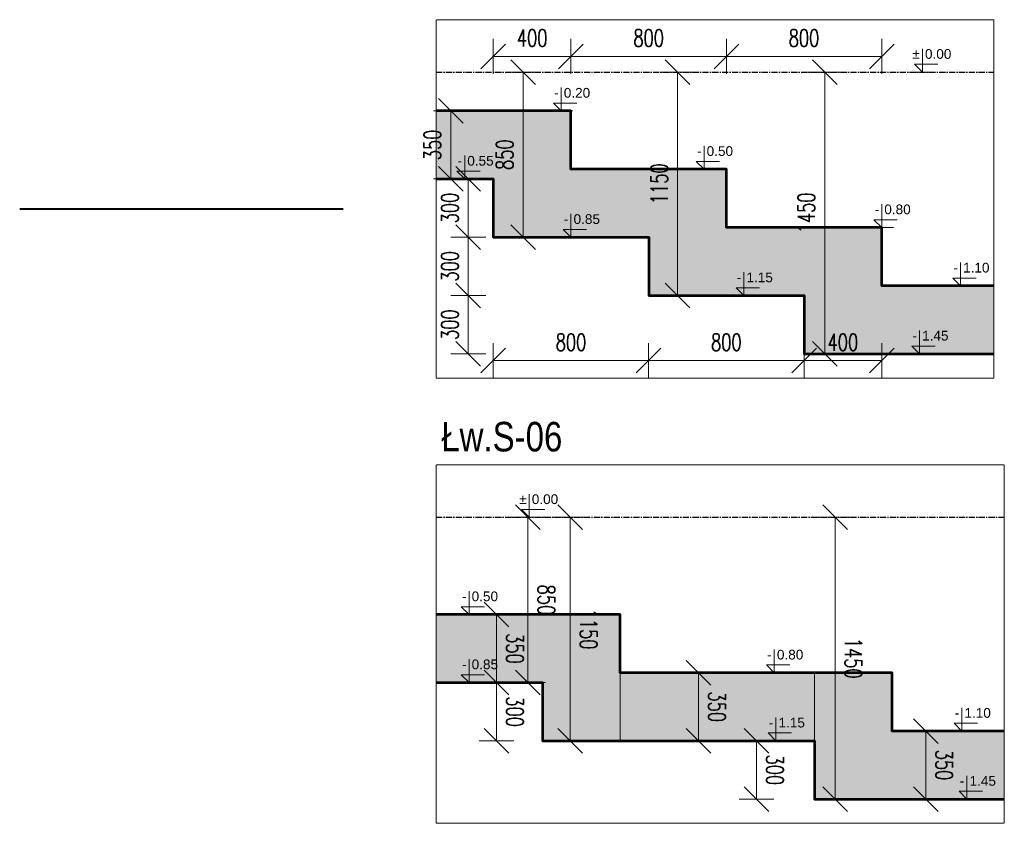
# Model space of a CAD drawing. Extents: x 40861 to 114399, y -71497 to -5875.
# Tile 4 of 45: x 46321 to 51391, y -28334 to -24197. Entities that reach past the tile are written whole.
import ezdxf
from ezdxf.enums import TextEntityAlignment as Align

# ---------------------------------------------------------------- set-up
doc = ezdxf.new("R2010")
doc.units = 0
doc.header["$LTSCALE"] = 10
doc.header["$MEASUREMENT"] = 0
doc.linetypes.add('CENTER', pattern=[50.8, 31.75, -6.35, 6.35, -6.35])
doc.linetypes.add('HIDDEN', pattern=[0.375, 0.25, -0.125])
doc.layers.add('AutoCAD_Structural_Detailing_symbole graficzne', color=7, linetype='Continuous')
for name, color, linetype, lineweight in [('P-Linia1', 3, 'Continuous', 40), ('P-Linia1a', 142, 'Continuous', 53), ('P-Opis', 1, 'Continuous', 18), ('P-Opis fundamenty', 193, 'Continuous', 9), ('P-Przerywana', 13, 'HIDDEN', 9), ('P-Wymiar', 254, 'Continuous', 9)]:
    doc.layers.add(name, color=color, linetype=linetype, lineweight=lineweight)
doc.styles.add('_Fd Opis', font='arial.ttf', dxfattribs={"width": 0.8})
doc.styles.add('ROMANS', font='romans.shx', dxfattribs={"width": 0.7})
doc.styles.add('style1', font='arial.ttf')
doc.dimstyles.new('A50', dxfattribs={"dimscale": 50, "dimtxt": 1.75, "dimasz": 0.1, "dimexe": 0, "dimexo": 0, "dimgap": 1, "dimtad": 1, "dimdec": 4, "dimrnd": 0.1, "dimdsep": 46, "dimtxsty": 'ROMANS', "dimblk": '[[[[[[[[', "dimcen": 2, "dimdle": 2, "dimse1": 1, "dimse2": 1, "dimclrd": 256, "dimclrt": 1, "dimadec": 0, "dimazin": 0, "dimtfac": 1, "dimtdec": 4, "dimtix": 1, "dimtmove": 2, "dimatfit": 3, "dimldrblk": '[[[[[[[[', "dimfxl": 1, "dimtvp": 0.6, "dimtolj": 1, "dimlwd": -1, "dimarcsym": 0})

# ---------------------------------------------------------------- blocks, each defined once
blk = doc.blocks.new('[[[[[[[[')
at = {"layer": 'P-Wymiar'}
for p, q in [((-12.7, -12.7), (12.7, 12.7)), ((0, 18), (0, -18)), ((0, 0), (-4.6, 0))]:
    blk.add_line(p, q, dxfattribs=at)
blk = doc.blocks.new('*D154')
at = {"layer": 'Defpoints', "color": 0, "lineweight": 30, "transparency": 16777216}
for p in [(572.4, 456.7), (679.1, 456.7), (572.4, -993.3)]:
    blk.add_point(p, dxfattribs=at)
at = {"layer": 'P-Opis', "transparency": 16777216}
blk.add_line((679.1, -988.3), (679.1, 451.7), dxfattribs=at)
at = {"layer": 'P-Opis', "transparency": 16777216, "xscale": 5, "yscale": 5, "zscale": 5}
for p, rotation in [((679.1, 456.7), 90), ((679.1, -993.3), 270)]:
    blk.add_blockref('[[[[[[[[', p, dxfattribs=dict(at, rotation=rotation))
at = {"layer": 'P-Opis', "color": 1, "transparency": 16777216, "insert": (584.4, -268.3), "char_height": 87.5, "attachment_point": 5, "rotation": 90, "style": 'ROMANS'}
blk.add_mtext('\\A1;1450', dxfattribs=at)
blk = doc.blocks.new('*D155')
at = {"layer": 'Defpoints', "color": 0, "lineweight": 30, "transparency": 16777216}
for p in [(-78.4, 456.7), (-71.1, 456.7), (-71.1, -693.3)]:
    blk.add_point(p, dxfattribs=at)
at = {"layer": 'P-Opis', "transparency": 16777216}
blk.add_line((-78.4, -688.3), (-78.4, 451.7), dxfattribs=at)
at = {"layer": 'P-Opis', "transparency": 16777216, "xscale": 5, "yscale": 5, "zscale": 5}
for p, rotation in [((-78.4, 456.7), 90), ((-78.4, -693.3), 270)]:
    blk.add_blockref('[[[[[[[[', p, dxfattribs=dict(at, rotation=rotation))
at = {"layer": 'P-Opis', "color": 1, "transparency": 16777216, "insert": (-173.1, -118.3), "char_height": 87.5, "attachment_point": 5, "rotation": 90, "style": 'ROMANS'}
blk.add_mtext('\\A1;1150', dxfattribs=at)
blk = doc.blocks.new('*D156')
at = {"layer": 'Defpoints', "color": 0, "lineweight": 30, "transparency": 16777216}
for p in [(-874, 456.7), (-865.5, 456.7), (-865.5, -393.3)]:
    blk.add_point(p, dxfattribs=at)
at = {"layer": 'P-Opis', "transparency": 16777216}
blk.add_line((-874, -388.3), (-874, 451.7), dxfattribs=at)
at = {"layer": 'P-Opis', "transparency": 16777216, "xscale": 5, "yscale": 5, "zscale": 5}
for p, rotation in [((-874, 456.7), 90), ((-874, -393.3), 270)]:
    blk.add_blockref('[[[[[[[[', p, dxfattribs=dict(at, rotation=rotation))
at = {"layer": 'P-Opis', "color": 1, "transparency": 16777216, "insert": (-968.7, 31.7), "char_height": 87.5, "attachment_point": 5, "rotation": 90, "style": 'ROMANS'}
blk.add_mtext('\\A1;850', dxfattribs=at)
blk = doc.blocks.new('*D157')
at = {"layer": 'Defpoints', "color": 0, "lineweight": 30, "transparency": 16777216}
for p in [(-1027.6, -393.3), (-227.6, -393.3), (-227.6, -1028.7)]:
    blk.add_point(p, dxfattribs=at)
at = {"layer": 'P-Opis', "transparency": 16777216}
blk.add_line((-1022.6, -1028.7), (-232.6, -1028.7), dxfattribs=at)
at = {"layer": 'P-Opis', "transparency": 16777216, "xscale": 5, "yscale": 5, "zscale": 5, "rotation": 180}
blk.add_blockref('[[[[[[[[', (-1027.6, -1028.7), dxfattribs=at)
at = {"layer": 'P-Opis', "transparency": 16777216, "xscale": 5, "yscale": 5, "zscale": 5}
blk.add_blockref('[[[[[[[[', (-227.6, -1028.7), dxfattribs=at)
at = {"layer": 'P-Opis', "color": 1, "transparency": 16777216, "insert": (-627.6, -934), "char_height": 87.5, "attachment_point": 5, "style": 'ROMANS'}
blk.add_mtext('\\A1;800', dxfattribs=at)
blk = doc.blocks.new('*D158')
at = {"layer": 'Defpoints', "color": 0, "lineweight": 30, "transparency": 16777216}
for p in [(-227.6, -393.3), (572.4, -1028.7), (572.4, -1028.7)]:
    blk.add_point(p, dxfattribs=at)
at = {"layer": 'P-Opis', "transparency": 16777216}
blk.add_line((-222.6, -1028.7), (567.4, -1028.7), dxfattribs=at)
at = {"layer": 'P-Opis', "transparency": 16777216, "xscale": 5, "yscale": 5, "zscale": 5, "rotation": 180}
blk.add_blockref('[[[[[[[[', (-227.6, -1028.7), dxfattribs=at)
at = {"layer": 'P-Opis', "transparency": 16777216, "xscale": 5, "yscale": 5, "zscale": 5}
blk.add_blockref('[[[[[[[[', (572.4, -1028.7), dxfattribs=at)
at = {"layer": 'P-Opis', "color": 1, "transparency": 16777216, "insert": (172.4, -934), "char_height": 87.5, "attachment_point": 5, "style": 'ROMANS'}
blk.add_mtext('\\A1;800', dxfattribs=at)
blk = doc.blocks.new('*D159')
at = {"layer": 'Defpoints', "color": 0, "lineweight": 30, "transparency": 16777216}
for p in [(972.4, -643.3), (572.4, -1028.7), (972.4, -1028.7)]:
    blk.add_point(p, dxfattribs=at)
at = {"layer": 'P-Opis', "transparency": 16777216}
blk.add_line((577.4, -1028.7), (967.4, -1028.7), dxfattribs=at)
at = {"layer": 'P-Opis', "transparency": 16777216, "xscale": 5, "yscale": 5, "zscale": 5, "rotation": 180}
blk.add_blockref('[[[[[[[[', (572.4, -1028.7), dxfattribs=at)
at = {"layer": 'P-Opis', "transparency": 16777216, "xscale": 5, "yscale": 5, "zscale": 5}
blk.add_blockref('[[[[[[[[', (972.4, -1028.7), dxfattribs=at)
at = {"layer": 'P-Opis', "color": 1, "transparency": 16777216, "insert": (772.4, -934), "char_height": 87.5, "attachment_point": 5, "style": 'ROMANS'}
blk.add_mtext('\\A1;400', dxfattribs=at)
blk = doc.blocks.new('*D160')
at = {"layer": 'Defpoints', "color": 0, "lineweight": 30, "transparency": 16777216}
for p in [(-1156.7, -693.3), (572.4, -693.3), (572.4, -993.3)]:
    blk.add_point(p, dxfattribs=at)
at = {"layer": 'P-Opis', "transparency": 16777216}
blk.add_line((-1156.7, -988.3), (-1156.7, -698.3), dxfattribs=at)
at = {"layer": 'P-Opis', "transparency": 16777216, "xscale": 5, "yscale": 5, "zscale": 5}
for p, rotation in [((-1156.7, -693.3), 90), ((-1156.7, -993.3), 270)]:
    blk.add_blockref('[[[[[[[[', p, dxfattribs=dict(at, rotation=rotation))
at = {"layer": 'P-Opis', "color": 1, "transparency": 16777216, "insert": (-1251.4, -843.3), "char_height": 87.5, "attachment_point": 5, "rotation": 90, "style": 'ROMANS'}
blk.add_mtext('\\A1;300', dxfattribs=at)
blk = doc.blocks.new('*D161')
at = {"layer": 'Defpoints', "color": 0, "lineweight": 30, "transparency": 16777216}
for p in [(-1156.7, -393.3), (-227.6, -393.3), (572.4, -693.3)]:
    blk.add_point(p, dxfattribs=at)
at = {"layer": 'P-Opis', "transparency": 16777216}
blk.add_line((-1156.7, -688.3), (-1156.7, -398.3), dxfattribs=at)
at = {"layer": 'P-Opis', "transparency": 16777216, "xscale": 5, "yscale": 5, "zscale": 5}
for p, rotation in [((-1156.7, -393.3), 90), ((-1156.7, -693.3), 270)]:
    blk.add_blockref('[[[[[[[[', p, dxfattribs=dict(at, rotation=rotation))
at = {"layer": 'P-Opis', "color": 1, "transparency": 16777216, "insert": (-1251.4, -543.3), "char_height": 87.5, "attachment_point": 5, "rotation": 90, "style": 'ROMANS'}
blk.add_mtext('\\A1;300', dxfattribs=at)
blk = doc.blocks.new('*D162')
at = {"layer": 'Defpoints', "color": 0, "lineweight": 30, "transparency": 16777216}
for p in [(-1156.7, -93.3), (-1027.6, -93.3), (-227.6, -393.3)]:
    blk.add_point(p, dxfattribs=at)
at = {"layer": 'P-Opis', "transparency": 16777216}
blk.add_line((-1156.7, -388.3), (-1156.7, -98.3), dxfattribs=at)
at = {"layer": 'P-Opis', "transparency": 16777216, "xscale": 5, "yscale": 5, "zscale": 5}
for p, rotation in [((-1156.7, -93.3), 90), ((-1156.7, -393.3), 270)]:
    blk.add_blockref('[[[[[[[[', p, dxfattribs=dict(at, rotation=rotation))
at = {"layer": 'P-Opis', "color": 1, "transparency": 16777216, "insert": (-1251.4, -243.3), "char_height": 87.5, "attachment_point": 5, "rotation": 90, "style": 'ROMANS'}
blk.add_mtext('\\A1;300', dxfattribs=at)
blk = doc.blocks.new('*D163')
at = {"layer": 'Defpoints', "color": 0, "lineweight": 30, "transparency": 16777216}
for p in [(-1207, 256.7), (-1246.3, -93.3), (-1235, -93.3)]:
    blk.add_point(p, dxfattribs=at)
at = {"layer": 'P-Opis', "transparency": 16777216}
blk.add_line((-1246.3, 251.7), (-1246.3, -88.3), dxfattribs=at)
at = {"layer": 'P-Opis', "transparency": 16777216, "xscale": 5, "yscale": 5, "zscale": 5}
for p, rotation in [((-1246.3, 256.7), 90), ((-1246.3, -93.3), 270)]:
    blk.add_blockref('[[[[[[[[', p, dxfattribs=dict(at, rotation=rotation))
at = {"layer": 'P-Opis', "color": 1, "transparency": 16777216, "insert": (-1341, 81.7), "char_height": 87.5, "attachment_point": 5, "rotation": 90, "style": 'ROMANS'}
blk.add_mtext('\\A1;350', dxfattribs=at)
blk = doc.blocks.new('*D164')
at = {"layer": 'Defpoints', "color": 0, "lineweight": 30, "transparency": 16777216}
for p in [(172.4, 537.3), (-627.6, 106.7), (172.4, -43.3)]:
    blk.add_point(p, dxfattribs=at)
at = {"layer": 'P-Opis', "transparency": 16777216}
blk.add_line((-622.6, 537.3), (167.4, 537.3), dxfattribs=at)
at = {"layer": 'P-Opis', "transparency": 16777216, "xscale": 5, "yscale": 5, "zscale": 5, "rotation": 180}
blk.add_blockref('[[[[[[[[', (-627.6, 537.3), dxfattribs=at)
at = {"layer": 'P-Opis', "transparency": 16777216, "xscale": 5, "yscale": 5, "zscale": 5}
blk.add_blockref('[[[[[[[[', (172.4, 537.3), dxfattribs=at)
at = {"layer": 'P-Opis', "color": 1, "transparency": 16777216, "insert": (-227.6, 632), "char_height": 87.5, "attachment_point": 5, "style": 'ROMANS'}
blk.add_mtext('\\A1;800', dxfattribs=at)
blk = doc.blocks.new('*D165')
at = {"layer": 'Defpoints', "color": 0, "lineweight": 30, "transparency": 16777216}
for p in [(972.4, 537.3), (172.4, -43.3), (972.4, -493.3)]:
    blk.add_point(p, dxfattribs=at)
at = {"layer": 'P-Opis', "transparency": 16777216}
blk.add_line((177.4, 537.3), (967.4, 537.3), dxfattribs=at)
at = {"layer": 'P-Opis', "transparency": 16777216, "xscale": 5, "yscale": 5, "zscale": 5, "rotation": 180}
blk.add_blockref('[[[[[[[[', (172.4, 537.3), dxfattribs=at)
at = {"layer": 'P-Opis', "transparency": 16777216, "xscale": 5, "yscale": 5, "zscale": 5}
blk.add_blockref('[[[[[[[[', (972.4, 537.3), dxfattribs=at)
at = {"layer": 'P-Opis', "color": 1, "transparency": 16777216, "insert": (572.4, 632), "char_height": 87.5, "attachment_point": 5, "style": 'ROMANS'}
blk.add_mtext('\\A1;800', dxfattribs=at)
blk = doc.blocks.new('*D166')
at = {"layer": 'Defpoints', "color": 0, "lineweight": 30, "transparency": 16777216}
for p in [(-627.6, 537.3), (-627.6, 13.9), (-1027.6, -178.2)]:
    blk.add_point(p, dxfattribs=at)
at = {"layer": 'P-Opis', "transparency": 16777216}
blk.add_line((-1022.6, 537.3), (-632.6, 537.3), dxfattribs=at)
at = {"layer": 'P-Opis', "transparency": 16777216, "xscale": 5, "yscale": 5, "zscale": 5, "rotation": 180}
blk.add_blockref('[[[[[[[[', (-1027.6, 537.3), dxfattribs=at)
at = {"layer": 'P-Opis', "transparency": 16777216, "xscale": 5, "yscale": 5, "zscale": 5}
blk.add_blockref('[[[[[[[[', (-627.6, 537.3), dxfattribs=at)
at = {"layer": 'P-Opis', "color": 1, "transparency": 16777216, "insert": (-827.6, 632), "char_height": 87.5, "attachment_point": 5, "style": 'ROMANS'}
blk.add_mtext('\\A1;400', dxfattribs=at)
blk = doc.blocks.new('*D183')
at = {"layer": 'Defpoints', "color": 0, "lineweight": 30, "transparency": 16777216}
for p in [(406.5, 537.4), (513.1, 537.4), (406.5, -912.6)]:
    blk.add_point(p, dxfattribs=at)
at = {"layer": 'P-Opis', "transparency": 16777216}
blk.add_line((513.1, -907.6), (513.1, 532.4), dxfattribs=at)
at = {"layer": 'P-Opis', "transparency": 16777216, "xscale": 5, "yscale": 5, "zscale": 5}
for p, rotation in [((513.1, 537.4), 89.99999999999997), ((513.1, -912.6), 270)]:
    blk.add_blockref('[[[[[[[[', p, dxfattribs=dict(at, rotation=rotation))
at = {"layer": 'P-Opis', "color": 1, "transparency": 16777216, "insert": (607.8, -187.6), "char_height": 87.5, "attachment_point": 5, "rotation": 270, "style": 'ROMANS'}
blk.add_mtext('\\A1;1450', dxfattribs=at)
blk = doc.blocks.new('*D184')
at = {"layer": 'Defpoints', "color": 0, "lineweight": 30, "transparency": 16777216}
for p in [(-850.8, 537.4), (-843.4, 537.4), (-843.4, -612.6)]:
    blk.add_point(p, dxfattribs=at)
at = {"layer": 'P-Opis', "transparency": 16777216}
blk.add_line((-850.8, -607.6), (-850.8, 532.4), dxfattribs=at)
at = {"layer": 'P-Opis', "transparency": 16777216, "xscale": 5, "yscale": 5, "zscale": 5}
for p, rotation in [((-850.8, 537.4), 89.99999999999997), ((-850.8, -612.6), 270)]:
    blk.add_blockref('[[[[[[[[', p, dxfattribs=dict(at, rotation=rotation))
at = {"layer": 'P-Opis', "color": 1, "transparency": 16777216, "insert": (-756.1, -37.6), "char_height": 87.5, "attachment_point": 5, "rotation": 270, "style": 'ROMANS'}
blk.add_mtext('\\A1;1150', dxfattribs=at)
blk = doc.blocks.new('*D185')
at = {"layer": 'Defpoints', "color": 0, "lineweight": 30, "transparency": 16777216}
for p in [(-1068.2, 537.4), (-1059.7, 537.4), (-1059.7, -312.6)]:
    blk.add_point(p, dxfattribs=at)
at = {"layer": 'P-Opis', "transparency": 16777216}
blk.add_line((-1068.2, -307.6), (-1068.2, 532.4), dxfattribs=at)
at = {"layer": 'P-Opis', "transparency": 16777216, "xscale": 5, "yscale": 5, "zscale": 5}
for p, rotation in [((-1068.2, 537.4), 89.99999999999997), ((-1068.2, -312.6), 270)]:
    blk.add_blockref('[[[[[[[[', p, dxfattribs=dict(at, rotation=rotation))
at = {"layer": 'P-Opis', "color": 1, "transparency": 16777216, "insert": (-973.6, 112.4), "char_height": 87.5, "attachment_point": 5, "rotation": 270, "style": 'ROMANS'}
blk.add_mtext('\\A1;850', dxfattribs=at)
blk = doc.blocks.new('*D186')
at = {"layer": 'Defpoints', "color": 0, "lineweight": 30, "transparency": 16777216}
for p in [(108.4, -612.6), (110.4, -612.6), (110.4, -912.6)]:
    blk.add_point(p, dxfattribs=at)
at = {"layer": 'P-Opis', "transparency": 16777216}
blk.add_line((108.4, -907.6), (108.4, -617.6), dxfattribs=at)
at = {"layer": 'P-Opis', "transparency": 16777216, "xscale": 5, "yscale": 5, "zscale": 5}
for p, rotation in [((108.4, -612.6), 89.99999999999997), ((108.4, -912.6), 270)]:
    blk.add_blockref('[[[[[[[[', p, dxfattribs=dict(at, rotation=rotation))
at = {"layer": 'P-Opis', "color": 1, "transparency": 16777216, "insert": (203.1, -762.6), "char_height": 87.5, "attachment_point": 5, "rotation": 270, "style": 'ROMANS'}
blk.add_mtext('\\A1;300', dxfattribs=at)
blk = doc.blocks.new('*D187')
at = {"layer": 'Defpoints', "color": 0, "lineweight": 30, "transparency": 16777216}
for p in [(-1438.9, -312.6), (-1230.5, -312.6), (-920.3, -612.6)]:
    blk.add_point(p, dxfattribs=at)
at = {"layer": 'P-Opis', "transparency": 16777216}
blk.add_line((-1230.5, -607.6), (-1230.5, -317.6), dxfattribs=at)
at = {"layer": 'P-Opis', "transparency": 16777216, "xscale": 5, "yscale": 5, "zscale": 5}
for p, rotation in [((-1230.5, -312.6), 89.99999999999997), ((-1230.5, -612.6), 270)]:
    blk.add_blockref('[[[[[[[[', p, dxfattribs=dict(at, rotation=rotation))
at = {"layer": 'P-Opis', "color": 1, "transparency": 16777216, "insert": (-1135.8, -462.6), "char_height": 87.5, "attachment_point": 5, "rotation": 270, "style": 'ROMANS'}
blk.add_mtext('\\A1;300', dxfattribs=at)
blk = doc.blocks.new('*D188')
at = {"layer": 'Defpoints', "color": 0, "lineweight": 30, "transparency": 16777216}
for p in [(-1223.3, 37.4), (-1230.5, -312.6), (-1223.3, -312.6)]:
    blk.add_point(p, dxfattribs=at)
at = {"layer": 'P-Opis', "transparency": 16777216}
blk.add_line((-1230.5, 32.4), (-1230.5, -307.6), dxfattribs=at)
at = {"layer": 'P-Opis', "transparency": 16777216, "xscale": 5, "yscale": 5, "zscale": 5}
for p, rotation in [((-1230.5, 37.4), 89.99999999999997), ((-1230.5, -312.6), 270)]:
    blk.add_blockref('[[[[[[[[', p, dxfattribs=dict(at, rotation=rotation))
at = {"layer": 'P-Opis', "color": 1, "transparency": 16777216, "insert": (-1135.8, -137.6), "char_height": 87.5, "attachment_point": 5, "rotation": 270, "style": 'ROMANS'}
blk.add_mtext('\\A1;350', dxfattribs=at)
blk = doc.blocks.new('*D189')
at = {"layer": 'Defpoints', "color": 0, "lineweight": 30, "transparency": 16777216}
for p in [(-178.9, -262.6), (-189.7, -612.6), (-178.9, -612.6)]:
    blk.add_point(p, dxfattribs=at)
at = {"layer": 'P-Opis', "transparency": 16777216}
blk.add_line((-189.7, -267.6), (-189.7, -607.6), dxfattribs=at)
at = {"layer": 'P-Opis', "transparency": 16777216, "xscale": 5, "yscale": 5, "zscale": 5}
for p, rotation in [((-189.7, -262.6), 89.99999999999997), ((-189.7, -612.6), 270)]:
    blk.add_blockref('[[[[[[[[', p, dxfattribs=dict(at, rotation=rotation))
at = {"layer": 'P-Opis', "color": 1, "transparency": 16777216, "insert": (-95, -437.6), "char_height": 87.5, "attachment_point": 5, "rotation": 270, "style": 'ROMANS'}
blk.add_mtext('\\A1;350', dxfattribs=at)
blk = doc.blocks.new('*D190')
at = {"layer": 'Defpoints', "color": 0, "lineweight": 30, "transparency": 16777216}
for p in [(947.6, -562.6), (947.6, -912.6), (980.1, -912.6)]:
    blk.add_point(p, dxfattribs=at)
at = {"layer": 'P-Opis', "transparency": 16777216}
blk.add_line((980.1, -567.6), (980.1, -907.6), dxfattribs=at)
at = {"layer": 'P-Opis', "transparency": 16777216, "xscale": 5, "yscale": 5, "zscale": 5}
for p, rotation in [((980.1, -562.6), 89.99999999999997), ((980.1, -912.6), 270)]:
    blk.add_blockref('[[[[[[[[', p, dxfattribs=dict(at, rotation=rotation))
at = {"layer": 'P-Opis', "color": 1, "transparency": 16777216, "insert": (1074.8, -737.6), "char_height": 87.5, "attachment_point": 5, "rotation": 270, "style": 'ROMANS'}
blk.add_mtext('\\A1;350', dxfattribs=at)
blk = doc.blocks.new('A$C3C9C65D7')
at = {"layer": 'P-Linia1a', "transparency": 33554549}
h = blk.add_hatch(color=256, dxfattribs=at)
h.dxf.hatch_style = 1
h.paths.add_polyline_path([(1550.41999, -993.27995), (1550.41999, -643.27995), (972.44511, -643.27995), (972.44511, -343.27995), (172.44511, -343.27995), (172.44511, -43.27995), (-627.55489, -43.27995), (-627.55489, 256.72005), (-1322.43003, 256.72005), (-1322.43003, -93.27995), (-1027.55489, -93.27995), (-1027.55489, -393.27995), (-227.55489, -393.27995), (-227.55489, -693.27995), (572.44511, -693.27995), (572.44511, -993.27995)])
at = {"layer": 'AutoCAD_Structural_Detailing_symbole graficzne', "color": 1, "lineweight": 0}
for p, q in [((1181.95128, 456.72005), (1181.95128, 576.72005)), ((1241.95128, 456.72005), (1121.95128, 456.72005)), ((1261.95128, 496.72005), (1141.95128, 496.72005)), ((1141.95128, 496.72005), (1181.95128, 456.72005)), ((-677.9469, 256.72005), (-677.9469, 376.72005)), ((-617.9469, 256.72005), (-737.9469, 256.72005)), ((-597.9469, 296.72005), (-717.9469, 296.72005)), ((-717.9469, 296.72005), (-677.9469, 256.72005)), ((57.68362, -43.27995), (57.68362, 76.72005)), ((-1174.99246, -93.27995), (-1174.99246, 26.72005)), ((117.68362, -43.27995), (-2.31638, -43.27995)), ((137.68362, -3.27995), (17.68362, -3.27995)), ((17.68362, -3.27995), (57.68362, -43.27995)), ((-1114.99246, -93.27995), (-1234.99246, -93.27995)), ((-1094.99246, -53.27995), (-1214.99246, -53.27995)), ((-1214.99246, -53.27995), (-1174.99246, -93.27995)), ((972.44511, -343.27995), (972.44511, -223.27995)), ((-627.55489, -393.27995), (-627.55489, -273.27995)), ((1052.44511, -303.27995), (932.44511, -303.27995)), ((932.44511, -303.27995), (972.44511, -343.27995)), ((-547.55489, -353.27995), (-667.55489, -353.27995)), ((-667.55489, -353.27995), (-627.55489, -393.27995)), ((1032.44511, -343.27995), (912.44511, -343.27995)), ((-567.55489, -393.27995), (-687.55489, -393.27995)), ((1378.20065, -643.27995), (1378.20065, -523.27995)), ((262.69521, -693.27995), (262.69521, -573.27995)), ((1458.20065, -603.27995), (1338.20065, -603.27995)), ((1338.20065, -603.27995), (1378.20065, -643.27995)), ((342.69521, -653.27995), (222.69521, -653.27995)), ((222.69521, -653.27995), (262.69521, -693.27995)), ((1438.20065, -643.27995), (1318.20065, -643.27995)), ((322.69521, -693.27995), (202.69521, -693.27995)), ((1167.15903, -993.27995), (1167.15903, -873.27995)), ((1247.15903, -953.27995), (1127.15903, -953.27995)), ((1127.15903, -953.27995), (1167.15903, -993.27995)), ((1227.15903, -993.27995), (1107.15903, -993.27995))]:
    blk.add_line(p, q, dxfattribs=at)
at = {"layer": 'P-Linia1', "color": 1, "linetype": 'CENTER', "lineweight": 30, "ltscale": 0.1, "true_color": 0xf50000}
blk.add_lwpolyline([(-1322.43003, 456.72005), (1550.41999, 456.72005)], dxfattribs=at)
at = {"layer": 'P-Linia1a'}
for points in [[(1550.41999, -643.27995), (972.44511, -643.27995), (972.44511, -343.27995), (172.44511, -343.27995), (172.44511, -43.27995), (-627.55489, -43.27995), (-627.55489, 256.72005), (-1322.43003, 256.72005)], [(-1322.43003, -93.27995), (-1027.55489, -93.27995), (-1027.55489, -393.27995), (-227.55489, -393.27995), (-227.55489, -693.27995), (572.44511, -693.27995), (572.44511, -993.27995), (1550.41999, -993.27995)]]:
    blk.add_lwpolyline(points, dxfattribs=at)
at = {"layer": 'P-Przerywana'}
blk.add_lwpolyline([(1550.41999, -1118.15374), (1550.41999, 726.28695), (-1322.43003, 726.28695), (-1322.43003, -1118.15374)], close=True, dxfattribs=at)
at = {"layer": 'AutoCAD_Structural_Detailing_symbole graficzne', "color": 2, "style": 'style1'}
for s, p in [('±', (1168.61795, 510.05339)), ('-', (-691.28023, 310.05339)), ('-', (44.35029, 10.05339)), ('-', (-1188.32579, -39.94661)), ('-', (959.11178, -289.94661)), ('-', (-640.88822, -339.94661)), ('-', (1364.86732, -589.94661)), ('-', (249.36188, -639.94661)), ('-', (1153.8257, -939.94661))]:
    blk.add_text(s, height=50, dxfattribs=at).set_placement(p, align=Align.BOTTOM_RIGHT)
for s, p in [('0.00 ', (1195.28461, 510.05339)), ('0.20 ', (-664.61357, 310.05339)), ('0.50 ', (71.01695, 10.05339)), ('0.55 ', (-1161.65912, -39.94661)), ('0.80 ', (985.77845, -289.94661)), ('0.85 ', (-614.22155, -339.94661)), ('1.10 ', (1391.53398, -589.94661)), ('1.15 ', (276.02854, -639.94661)), ('1.45 ', (1180.49236, -939.94661))]:
    blk.add_text(s, height=50, dxfattribs=at).set_placement(p, align=Align.BOTTOM_LEFT)
at = {"layer": 'P-Opis', "color": 1}
for base, p1, p2, picture, middle in [((-627.55489, 537.31678), (-1027.55489, -178.23248), (-627.55489, 13.90152), '*D166', (-827.55489, 631.99191)), ((172.44511, 537.31678), (-627.55489, 106.72005), (172.44511, -43.27995), '*D164', (-227.55489, 631.99191)), ((972.44511, 537.31678), (172.44511, -43.27995), (972.44511, -493.27995), '*D165', (572.44511, 631.99191)), ((-227.55489, -1028.67007), (-1027.55489, -393.27995), (-227.55489, -393.27995), '*D157', (-627.55489, -933.99493)), ((572.44511, -1028.67007), (-227.55489, -393.27995), (572.44511, -1028.67007), '*D158', (172.44511, -933.99493)), ((972.44511, -1028.67007), (572.44511, -1028.67007), (972.44511, -643.27995), '*D159', (772.44511, -933.99493))]:
    dim = blk.add_linear_dim(base=base, p1=p1, p2=p2, dimstyle='A50', dxfattribs=at)
    dim.commit()
    dim.dimension.update_dxf_attribs({"geometry": picture, "text_midpoint": middle})
at = {"layer": 'P-Opis'}
for base, p1, p2, picture, middle in [((-874.04491, 456.72005), (-865.50983, -393.27995), (-865.50983, 456.72005), '*D156', (-968.72004, 31.72005)), ((-78.44937, 456.72005), (-71.0947, -693.27995), (-71.0947, 456.72005), '*D155', (-173.1245, -118.27995)), ((679.0789, 456.72005), (572.44511, -993.27995), (572.44511, 456.72005), '*D154', (584.40376, -268.27995))]:
    dim = blk.add_linear_dim(base=base, p1=p1, p2=p2, angle=270, dimstyle='A50', dxfattribs=at)
    dim.commit()
    dim.dimension.update_dxf_attribs({"geometry": picture, "text_midpoint": middle})
at = {"layer": 'P-Opis', "color": 1}
for base, p1, p2, picture, middle in [((-1246.32288, -93.27995), (-1207.03727, 256.72005), (-1234.99246, -93.27995), '*D163', (-1341.02786, 81.72005)), ((-1156.70687, -93.27995), (-227.55489, -393.27995), (-1027.55489, -93.27995), '*D162', (-1251.41185, -243.27995)), ((-1156.70687, -393.27995), (572.44511, -693.27995), (-227.55489, -393.27995), '*D161', (-1251.41185, -543.27995)), ((-1156.70687, -693.27995), (572.44511, -993.27995), (572.44511, -693.27995), '*D160', (-1251.41185, -843.27995))]:
    dim = blk.add_linear_dim(base=base, p1=p1, p2=p2, angle=90, dimstyle='A50', dxfattribs=at)
    dim.commit()
    dim.dimension.update_dxf_attribs({"geometry": picture, "text_midpoint": middle})
blk = doc.blocks.new('A$C675C29E1')
at = {"layer": 'P-Linia1a', "transparency": 33554549}
h = blk.add_hatch(color=256, dxfattribs=at)
h.dxf.hatch_style = 1
h.paths.add_polyline_path([(-1541.67707, 37.38276), (-1541.67707, -312.61724), (-993.43655, -312.61724), (-993.43655, -612.61724), (406.50935, -612.61724), (406.50935, -912.61724), (1384.48423, -912.61724), (1384.48423, -562.61724), (806.50935, -562.61724), (806.50935, -262.61724), (-593.49065, -262.61724), (-593.49065, 37.38276)])
at = {"layer": 'P-Linia1', "color": 1, "linetype": 'CENTER', "lineweight": 30, "ltscale": 0.1, "true_color": 0xf50000}
blk.add_lwpolyline([(-1541.67707, 537.38276), (1384.48423, 537.38276)], dxfattribs=at)
at = {"layer": 'P-Linia1a'}
for points in [[(1384.48423, -562.61724), (806.50935, -562.61724), (806.50935, -262.61724), (-593.49065, -262.61724), (-593.49065, 37.38276), (-1541.67707, 37.38276)], [(-1541.67707, -312.61724), (-993.43655, -312.61724), (-993.43655, -612.61724), (406.50935, -612.61724), (406.50935, -912.61724), (1384.48423, -912.61724)]]:
    blk.add_lwpolyline(points, dxfattribs=at)
at = {"layer": 'P-Opis', "color": 1, "lineweight": 0}
for p, q in [((-1061.93123, 537.38276), (-1061.93123, 657.38276)), ((-981.93123, 577.38276), (-1101.93123, 577.38276)), ((-1101.93123, 577.38276), (-1061.93123, 537.38276)), ((-1001.93123, 537.38276), (-1121.93123, 537.38276)), ((-1371.69869, 37.38276), (-1371.69869, 157.38276)), ((-1291.69869, 77.38276), (-1411.69869, 77.38276)), ((-1411.69869, 77.38276), (-1371.69869, 37.38276)), ((-1311.69869, 37.38276), (-1431.69869, 37.38276)), ((200.2007, -262.61724), (200.2007, -142.61724)), ((-1371.69869, -312.61724), (-1371.69869, -192.61724)), ((280.2007, -222.61724), (160.2007, -222.61724)), ((160.2007, -222.61724), (200.2007, -262.61724)), ((-1291.69869, -272.61724), (-1411.69869, -272.61724)), ((-1411.69869, -272.61724), (-1371.69869, -312.61724)), ((260.2007, -262.61724), (140.2007, -262.61724)), ((-1311.69869, -312.61724), (-1431.69869, -312.61724)), ((1165.95404, -562.61724), (1165.95404, -442.61724)), ((208.41941, -612.61724), (208.41941, -492.61724)), ((1245.95404, -522.61724), (1125.95404, -522.61724)), ((1125.95404, -522.61724), (1165.95404, -562.61724)), ((288.41941, -572.61724), (168.41941, -572.61724)), ((168.41941, -572.61724), (208.41941, -612.61724)), ((1225.95404, -562.61724), (1105.95404, -562.61724)), ((268.41941, -612.61724), (148.41941, -612.61724)), ((1192.1016, -912.61724), (1192.1016, -792.61724)), ((1252.1016, -912.61724), (1132.1016, -912.61724)), ((1272.1016, -872.61724), (1152.1016, -872.61724)), ((1152.1016, -872.61724), (1192.1016, -912.61724))]:
    blk.add_line(p, q, dxfattribs=at)
at = {"layer": 'P-Przerywana'}
blk.add_lwpolyline([(1384.48423, -1037.49104), (1384.48423, 806.94966), (-1541.67707, 806.94966), (-1541.67707, -1037.49104)], close=True, dxfattribs=at)
at = {"layer": 'P-Przerywana', "color": 1}
blk.add_lwpolyline([(-593.49065, -612.61724), (406.50935, -612.61724), (406.50935, -262.61724), (-593.49065, -262.61724)], close=True, dxfattribs=at)
at = {"layer": 'P-Opis', "color": 2, "style": 'style1', "text_generation_flag": 6}
for s, p in [('±', (-1075.26456, 590.71609)), ('-', (-1385.03202, 90.71609)), ('-', (186.86737, -209.28391)), ('-', (-1385.03202, -259.28391)), ('-', (1152.62071, -509.28391)), ('-', (195.08608, -559.28391)), ('-', (1178.76827, -859.28391))]:
    blk.add_text(s, height=50, rotation=180, dxfattribs=at).set_placement(p, align=Align.BOTTOM_RIGHT)
for s, p in [('0.00 ', (-1048.5979, 590.71609)), ('0.50 ', (-1358.36535, 90.71609)), ('0.80 ', (213.53403, -209.28391)), ('0.85 ', (-1358.36535, -259.28391)), ('1.10 ', (1179.28737, -509.28391)), ('1.15 ', (221.75274, -559.28391)), ('1.45 ', (1205.43493, -859.28391))]:
    blk.add_text(s, height=50, rotation=180, dxfattribs=at).set_placement(p, align=Align.BOTTOM_LEFT)
at = {"layer": 'P-Opis'}
for base, p1, p2, picture, middle in [((-1068.24592, 537.38276), (-1059.71084, -312.61724), (-1059.71084, 537.38276), '*D185', (-973.57078, 112.38276)), ((-850.79122, 537.38276), (-843.43655, -612.61724), (-843.43655, 537.38276), '*D184', (-756.11608, -37.61724)), ((513.14314, 537.38276), (406.50935, -912.61724), (406.50935, 537.38276), '*D183', (607.81827, -187.61724))]:
    dim = blk.add_linear_dim(base=base, p1=p1, p2=p2, angle=270, dimstyle='A50', dxfattribs=at)
    dim.commit()
    dim.dimension.update_dxf_attribs({"geometry": picture, "text_midpoint": middle})
at = {"layer": 'P-Opis', "color": 1}
for base, p1, p2, picture, middle in [((-1230.48506, -312.61724), (-1223.25905, 37.38276), (-1223.25905, -312.61724), '*D188', (-1135.78008, -137.61724)), ((-189.74835, -612.61724), (-178.90987, -262.61724), (-178.90987, -612.61724), '*D189', (-95.04337, -437.61724)), ((-1230.48506, -312.61724), (-920.28845, -612.61724), (-1438.9248, -312.61724), '*D187', (-1135.78008, -462.61724)), ((980.06729, -912.61724), (947.55132, -562.61724), (947.55132, -912.61724), '*D190', (1074.77227, -737.61724)), ((108.35286, -612.61724), (110.42848, -912.61724), (110.42848, -612.61724), '*D186', (203.05784, -762.61724))]:
    dim = blk.add_linear_dim(base=base, p1=p1, p2=p2, angle=90, dimstyle='A50', dxfattribs=at)
    dim.commit()
    dim.dimension.update_dxf_attribs({"geometry": picture, "text_midpoint": middle})

msp = doc.modelspace()

# ---------------------------------------------------------------- linework, layer by layer
at = {"layer": 'P-Opis', "lineweight": 40}
msp.add_lwpolyline([(47987.20248, -25172.30229), (46320.70946, -25172.30229)], dxfattribs=at)

# ---------------------------------------------------------------- block references
at = {"layer": 'P-Linia1a', "color": 1}
msp.add_blockref('A$C3C9C65D7', (49787.10337, -24923.6368), dxfattribs=at)
at = {"layer": 'P-Przerywana', "color": 1}
msp.add_blockref('A$C675C29E1', (50006.35041, -27296.11892), dxfattribs=at)

# ---------------------------------------------------------------- texts
at = {"layer": 'P-Opis fundamenty', "insert": (49114.98652, -26344.58981), "char_height": 152.1, "attachment_point": 6, "style": '_Fd Opis'}
msp.add_mtext('{\\W0.8;Łw.S-06}', dxfattribs=at)

doc.saveas('drawing.dxf')
